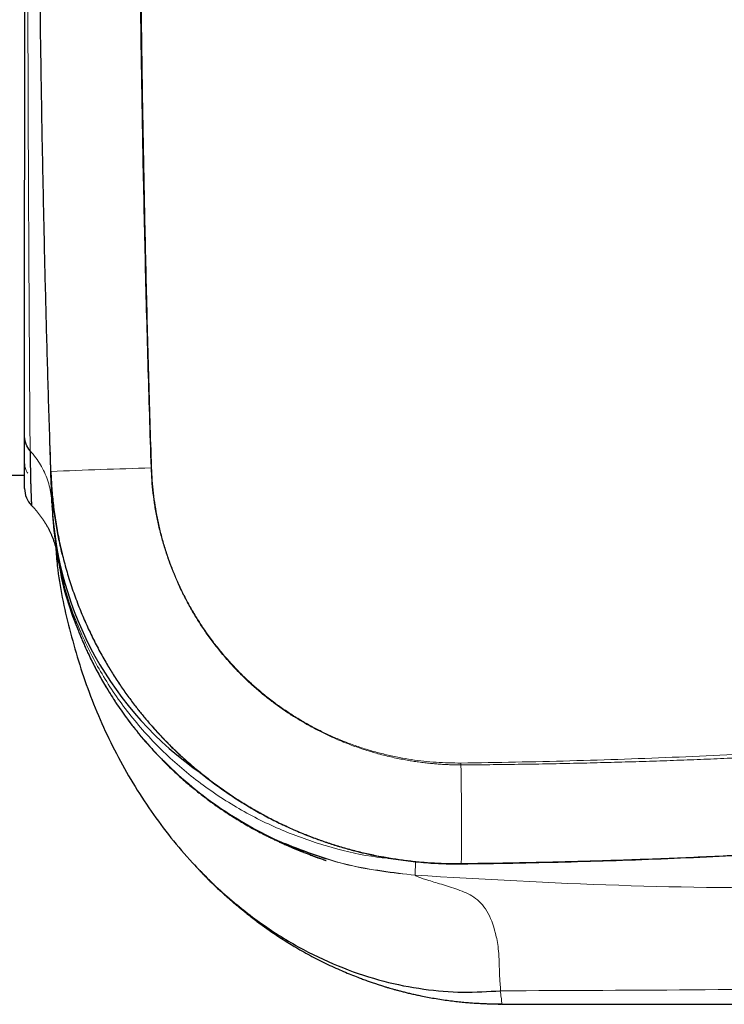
# Model space of a CAD drawing. Header units: millimetres. Extents: x 8 to 969, y 12 to 489.
# Tile 45 of 52: x 714 to 729, y 417 to 438. Entities that reach past the tile are written whole.
import ezdxf

# ---------------------------------------------------------------- set-up
doc = ezdxf.new("R2010")
doc.units = ezdxf.units.MM

msp = doc.modelspace()

# ---------------------------------------------------------------- linework, layer by layer
at = {"color": 7, "linetype": 'Continuous', "lineweight": 30}
for p, q in [((714.197, 436.738), (714.191, 437.126)), ((714.402, 428.269), (714.384, 428.815)), ((714.402, 428.266), (714.402, 428.271)), ((712.351, 428.191), (713.851, 428.191)), ((714.419, 427.766), (714.404, 428.213)), ((714.425, 427.584), (714.419, 427.766)), ((714.428, 427.523), (714.426, 427.555)), ((723.842, 417.111), (723.841, 417.125)), ((723.776, 417.114), (723.842, 417.111)), ((723.776, 417.114), (723.842, 417.111))]:
    msp.add_line(p, q, dxfattribs=at)
at = {"color": 252, "linetype": 'Continuous', "lineweight": 0}
for p, q in [((714.426, 427.555), (714.428, 427.517)), ((722.03, 419.811), (722.034, 420.1)), ((722.995, 420.054), (722.998, 420.05))]:
    msp.add_line(p, q, dxfattribs=at)
at = {"color": 252, "linetype": 'Continuous', "lineweight": 0, "flags": 128}
for points in [[(716.499, 428.345), (716.5, 428.345), (716.501, 428.345), (716.503, 428.345), (716.504, 428.345), (716.506, 428.345), (716.507, 428.345), (716.508, 428.345), (716.51, 428.346)], [(722.987, 422.12), (722.987, 422.125), (722.987, 422.13), (722.987, 422.136), (722.987, 422.141), (722.987, 422.146), (722.986, 422.151), (722.986, 422.156), (722.986, 422.161)]]:
    msp.add_lwpolyline(points, dxfattribs=at)
at = {"color": 252, "linetype": 'Continuous', "lineweight": 0}
for centre, radius, start, end in [((725.071, 155.145), 273.334, 91.79727, 92.23711), ((714.432, 427.784), 0.0223, 235.041, 271.8643), ((651.898, 420.803), 71.101, 359.39675, 1.06128)]:
    msp.add_arc(centre, radius, start, end, dxfattribs=at)
at = {"color": 7, "linetype": 'Continuous', "lineweight": 30}
for centre, radius, start, end in [((714.351, 427.91), 0.5, 179.9864, 224.6921), ((714.351, 427.91), 0.5, 179.9851, 224.6431), ((721.67, 427.911), 7.252, 182.5842, 235.3415)]:
    msp.add_arc(centre, radius, start, end, dxfattribs=at)
for points, knots in [([(714.402, 428.271), (714.385, 428.793), (714.351, 429.836), (714.307, 431.4), (714.268, 432.965), (714.235, 434.53), (714.206, 436.095), (714.183, 437.66), (714.164, 439.226), (714.149, 441.058), (714.14, 443.158), (714.141, 445.525), (714.153, 447.892), (714.177, 450.259), (714.211, 452.626), (714.257, 454.994), (714.313, 457.361), (714.359, 458.939), (714.382, 459.728)], [0, 0, 0, 0, 0.049748, 0.099496, 0.149246, 0.198996, 0.248752, 0.298509, 0.348268, 0.398027, 0.473256, 0.548486, 0.623723, 0.69896, 0.774216, 0.849473, 0.924737, 1, 1, 1, 1]), ([(713.851, 429.002), (713.851, 429.058), (713.851, 429.17), (713.851, 429.353), (713.851, 429.547), (713.852, 429.753), (713.852, 429.972), (713.852, 430.203), (713.852, 430.445), (713.852, 430.696), (713.852, 430.956), (713.852, 431.224), (713.852, 431.502), (713.852, 431.791), (713.852, 432.09), (713.852, 432.398), (713.852, 432.713), (713.852, 433.042), (713.852, 433.386), (713.852, 433.746), (713.852, 434.115), (713.853, 434.486), (713.853, 434.858), (713.853, 435.232), (713.853, 435.612), (713.853, 436), (713.853, 436.396), (713.853, 436.796), (713.853, 437.2), (713.853, 437.616), (713.853, 438.045), (713.853, 438.487), (713.853, 438.934), (713.854, 439.378), (713.854, 439.818), (713.854, 440.253), (713.854, 440.691), (713.854, 441.133), (713.854, 441.578), (713.854, 442.024), (713.854, 442.47), (713.854, 442.923), (713.854, 443.387), (713.854, 443.86), (713.855, 444.333), (713.855, 444.798), (713.855, 445.254), (713.855, 445.701), (713.855, 446.147), (713.855, 446.592), (713.855, 447.034), (713.855, 447.475), (713.855, 447.913), (713.855, 448.356), (713.856, 448.802), (713.856, 449.252), (713.856, 449.698), (713.856, 450.133), (713.856, 450.555), (713.856, 450.965), (713.856, 451.371), (713.856, 451.771), (713.856, 452.165), (713.856, 452.553), (713.856, 452.934), (713.856, 453.316), (713.857, 453.696), (713.857, 454.075), (713.857, 454.445), (713.857, 454.795), (713.857, 455.125), (713.857, 455.437), (713.857, 455.74), (713.857, 456.035), (713.857, 456.323), (713.857, 456.602), (713.857, 456.873), (713.857, 457.139), (713.857, 457.4), (713.857, 457.655), (713.857, 457.9), (713.857, 458.055), (713.857, 458.133)], [0, 0, 0, 0, 0.012553, 0.02511, 0.037667, 0.05022, 0.062931, 0.075647, 0.088364, 0.101075, 0.113518, 0.125965, 0.138412, 0.150855, 0.163396, 0.175937, 0.188286, 0.200635, 0.213718, 0.226806, 0.239894, 0.252977, 0.265412, 0.277851, 0.29029, 0.302725, 0.315259, 0.327792, 0.340133, 0.352473, 0.365552, 0.378637, 0.391721, 0.4048, 0.417183, 0.429571, 0.441959, 0.454342, 0.466823, 0.479305, 0.491594, 0.503883, 0.516907, 0.529936, 0.542965, 0.555989, 0.568333, 0.580682, 0.59303, 0.605374, 0.617718, 0.630067, 0.642416, 0.654759, 0.667738, 0.680722, 0.693705, 0.706684, 0.719035, 0.731392, 0.743749, 0.756101, 0.768453, 0.780809, 0.793166, 0.805518, 0.818501, 0.831489, 0.844477, 0.85746, 0.86916, 0.880864, 0.892568, 0.904268, 0.915968, 0.927671, 0.939375, 0.951075, 0.963304, 0.975538, 0.987771, 1, 1, 1, 1]), ([(713.851, 427.911), (713.851, 427.911), (713.851, 427.909), (713.851, 427.919), (713.851, 427.941), (713.851, 427.976), (713.851, 428.025), (713.851, 428.086), (713.851, 428.156), (713.851, 428.233), (713.851, 428.315), (713.851, 428.406), (713.851, 428.506), (713.851, 428.607), (713.851, 428.705), (713.851, 428.798), (713.851, 428.897), (713.851, 428.967), (713.851, 429.002)], [0, 0, 0, 0, 0.019656, 0.096681, 0.173678, 0.25128, 0.328882, 0.405308, 0.481734, 0.546539, 0.611372, 0.676215, 0.741046, 0.80585, 0.854353, 0.902856, 0.951428, 1, 1, 1, 1]), ([(713.966, 428.704), (713.967, 428.674), (713.967, 428.614), (713.968, 428.528), (713.969, 428.446), (713.971, 428.367), (713.972, 428.291), (713.974, 428.207), (713.976, 428.117), (713.978, 428.024), (713.981, 427.939), (713.984, 427.863), (713.986, 427.794), (713.988, 427.734), (713.99, 427.683), (713.992, 427.645), (713.993, 427.618), (713.994, 427.594), (713.995, 427.574), (713.996, 427.56), (713.996, 427.559), (713.996, 427.559)], [0, 0, 0, 0, 0.040349, 0.080707, 0.121083, 0.161468, 0.201812, 0.242166, 0.302962, 0.363758, 0.42468, 0.485601, 0.546908, 0.608214, 0.66965, 0.731087, 0.772228, 0.813379, 0.877661, 0.941943, 1, 1, 1, 1]), ([(714.656, 426.476), (714.646, 426.515), (714.608, 426.663), (714.553, 426.924), (714.494, 427.258), (714.449, 427.595), (714.417, 427.933), (714.407, 428.158), (714.402, 428.271)], [0, 0, 0, 0, 0.066423, 0.25299, 0.439779, 0.626644, 0.813433, 1, 1, 1, 1]), ([(714.402, 428.266), (714.404, 428.208), (714.409, 428.091), (714.42, 427.915), (714.435, 427.739), (714.454, 427.562), (714.476, 427.387), (714.503, 427.211), (714.532, 427.035), (714.566, 426.859), (714.604, 426.684), (714.645, 426.508), (714.69, 426.334), (714.739, 426.159), (714.792, 425.985), (714.849, 425.813), (714.91, 425.641), (714.991, 425.423), (715.099, 425.163), (715.237, 424.86), (715.387, 424.563), (715.539, 424.29), (715.69, 424.04), (715.837, 423.813), (715.991, 423.591), (716.144, 423.385), (716.294, 423.195), (716.443, 423.017), (716.6, 422.838), (716.765, 422.661), (716.936, 422.488), (717.102, 422.33), (717.261, 422.185), (717.414, 422.053), (717.569, 421.925), (717.722, 421.805), (717.873, 421.692), (718.02, 421.587), (718.17, 421.484), (718.322, 421.384), (718.477, 421.288), (718.677, 421.169), (718.923, 421.033), (719.22, 420.883), (719.524, 420.745), (719.813, 420.626), (720.086, 420.526), (720.343, 420.44), (720.602, 420.363), (720.85, 420.298), (721.086, 420.243), (721.303, 420.199), (721.517, 420.161), (721.726, 420.129), (721.936, 420.103), (722.147, 420.081), (722.359, 420.065), (722.571, 420.054), (722.784, 420.049), (722.927, 420.049), (722.998, 420.05)], [0, 0, 0, 0, 0.013366, 0.0267377, 0.0401716, 0.0536055, 0.0670628, 0.08052, 0.0941162, 0.1077125, 0.1213329, 0.1349533, 0.1487152, 0.162477, 0.176264, 0.1900509, 0.2039035, 0.2177626, 0.2429583, 0.268154, 0.293505, 0.3188559, 0.3393456, 0.3598352, 0.380408, 0.4009808, 0.4182433, 0.4355181, 0.4539356, 0.472353, 0.4908308, 0.5093086, 0.5245818, 0.539855, 0.5551625, 0.5704701, 0.5842319, 0.5979938, 0.6117808, 0.6255677, 0.6394204, 0.6532794, 0.6784749, 0.7036705, 0.7290212, 0.754372, 0.7748615, 0.795351, 0.8159236, 0.8364963, 0.8537586, 0.8710333, 0.8870839, 0.9031344, 0.9192249, 0.9353153, 0.9514662, 0.967617, 0.9838085, 1, 1, 1, 1]), ([(714.425, 427.584), (714.423, 427.639), (714.421, 427.698), (714.419, 427.763), (714.419, 427.767)], [0, 0, 0, 0, 0.928135, 1, 1, 1, 1]), ([(713.995, 427.558), (714, 427.554), (714.022, 427.532), (714.058, 427.493), (714.105, 427.439), (714.149, 427.385), (714.191, 427.329), (714.231, 427.273), (714.268, 427.217), (714.302, 427.16), (714.335, 427.102), (714.365, 427.044), (714.393, 426.986), (714.417, 426.93), (714.439, 426.876), (714.458, 426.825), (714.474, 426.778), (714.487, 426.738), (714.497, 426.704), (714.505, 426.676), (714.511, 426.654), (714.515, 426.635), (714.519, 426.62), (714.522, 426.607), (714.525, 426.595), (714.527, 426.585), (714.529, 426.577), (714.531, 426.569), (714.532, 426.562), (714.534, 426.556), (714.535, 426.551), (714.536, 426.546), (714.536, 426.542), (714.537, 426.539), (714.537, 426.537), (714.537, 426.537), (714.537, 426.537)], [0, 0, 0, 0, 0.012009, 0.055517, 0.098662, 0.141409, 0.183717, 0.225539, 0.266817, 0.307478, 0.347431, 0.388221, 0.426951, 0.464284, 0.500108, 0.533762, 0.564238, 0.590459, 0.612109, 0.629817, 0.644548, 0.657206, 0.668563, 0.679282, 0.689966, 0.70109, 0.713163, 0.726821, 0.742782, 0.761927, 0.785365, 0.814528, 0.851254, 0.897819, 0.956768, 1, 1, 1, 1]), ([(714.429, 427.501), (714.43, 427.47), (714.433, 427.41), (714.439, 427.327), (714.445, 427.238), (714.454, 427.143), (714.464, 427.046), (714.474, 426.956), (714.484, 426.882), (714.492, 426.821), (714.497, 426.786), (714.5, 426.771), (714.5, 426.77)], [0, 0, 0, 0, 0.097768, 0.191649, 0.285531, 0.416335, 0.547139, 0.678116, 0.809091, 0.90268, 0.996269, 1, 1, 1, 1]), ([(714.502, 426.685), (714.512, 426.555), (714.556, 425.976), (714.776, 424.952), (715.177, 423.628), (715.748, 422.344), (716.471, 421.141), (717.265, 420.145), (718.074, 419.354), (718.852, 418.745), (719.669, 418.243), (720.508, 417.854), (721.355, 417.577), (722.195, 417.411), (723.017, 417.341), (723.555, 417.373), (723.818, 417.389)], [0, 0, 0, 0, 0.026912, 0.119524, 0.214807, 0.31144, 0.407999, 0.503107, 0.572789, 0.640596, 0.706256, 0.769613, 0.830614, 0.889286, 0.945712, 1, 1, 1, 1]), ([(714.515, 426.637), (714.516, 426.631), (714.526, 426.563), (714.548, 426.436), (714.583, 426.258), (714.62, 426.086), (714.66, 425.92), (714.701, 425.761), (714.745, 425.608), (714.789, 425.463), (714.834, 425.324), (714.88, 425.192), (714.922, 425.075), (714.961, 424.973), (714.997, 424.882), (715.031, 424.797), (715.068, 424.709), (715.108, 424.619), (715.149, 424.526), (715.199, 424.42), (715.257, 424.299), (715.327, 424.162), (715.402, 424.021), (715.483, 423.876), (715.57, 423.728), (715.664, 423.575), (715.764, 423.42), (715.872, 423.263), (715.998, 423.087), (716.143, 422.896), (716.307, 422.694), (716.464, 422.513), (716.612, 422.352), (716.748, 422.21), (716.888, 422.073), (717.029, 421.939), (717.162, 421.82), (717.283, 421.715), (717.392, 421.625), (717.498, 421.54), (717.601, 421.46), (717.705, 421.381), (717.81, 421.305), (717.916, 421.23), (718.02, 421.159), (718.13, 421.087), (718.245, 421.014), (718.366, 420.94), (718.493, 420.865), (718.598, 420.805), (718.679, 420.761), (718.731, 420.733), (718.776, 420.709), (718.815, 420.689), (718.848, 420.672), (718.874, 420.659), (718.895, 420.648), (718.916, 420.638), (718.938, 420.626), (718.96, 420.615), (718.981, 420.605), (719.002, 420.595), (719.026, 420.583), (719.054, 420.57), (719.084, 420.555), (719.113, 420.541), (719.143, 420.528), (719.174, 420.513), (719.207, 420.498), (719.242, 420.482), (719.285, 420.463), (719.318, 420.448), (719.355, 420.432), (719.384, 420.42), (719.407, 420.41), (719.427, 420.401), (719.445, 420.393), (719.462, 420.386), (719.477, 420.38), (719.489, 420.375), (719.498, 420.371), (719.505, 420.368), (719.51, 420.366), (719.512, 420.365), (719.515, 420.364), (719.52, 420.362), (719.526, 420.36), (719.533, 420.357), (719.541, 420.353), (719.551, 420.349), (719.562, 420.345), (719.573, 420.34), (719.585, 420.335), (719.598, 420.33), (719.611, 420.324), (719.626, 420.318), (719.642, 420.312), (719.658, 420.305), (719.679, 420.297), (719.708, 420.285), (719.745, 420.271), (719.784, 420.256), (719.824, 420.241), (719.861, 420.227), (719.889, 420.216), (719.909, 420.209), (719.928, 420.202), (719.943, 420.196), (719.956, 420.191), (719.968, 420.187), (719.981, 420.182), (719.995, 420.177), (720.011, 420.172), (720.037, 420.162), (720.069, 420.151), (720.101, 420.14), (720.126, 420.131), (720.143, 420.125), (720.156, 420.121), (720.164, 420.118), (720.168, 420.117), (720.168, 420.117), (720.168, 420.116)], [0, 0, 0, 0, 0.001395, 0.015047, 0.028318, 0.041232, 0.053821, 0.06612, 0.078172, 0.090021, 0.101718, 0.113315, 0.124869, 0.134122, 0.143416, 0.152756, 0.162016, 0.171194, 0.18031, 0.189386, 0.201837, 0.214307, 0.226851, 0.239524, 0.252615, 0.265946, 0.279569, 0.293529, 0.30787, 0.327013, 0.346095, 0.365096, 0.379548, 0.393946, 0.408286, 0.422566, 0.436727, 0.447455, 0.457781, 0.467733, 0.477341, 0.486639, 0.496878, 0.506827, 0.516677, 0.527308, 0.53889, 0.550565, 0.563079, 0.576436, 0.581911, 0.587088, 0.591684, 0.595706, 0.599161, 0.602174, 0.604484, 0.607372, 0.610549, 0.613608, 0.616548, 0.619367, 0.622066, 0.626702, 0.630935, 0.634804, 0.639171, 0.643964, 0.649185, 0.654836, 0.660954, 0.670309, 0.678897, 0.686582, 0.693537, 0.700904, 0.708905, 0.717548, 0.726839, 0.73511, 0.743844, 0.753046, 0.762719, 0.772864, 0.783038, 0.789736, 0.796314, 0.802772, 0.809113, 0.81534, 0.821453, 0.827039, 0.831699, 0.835565, 0.838656, 0.841009, 0.842753, 0.84514, 0.848188, 0.8519, 0.859062, 0.86536, 0.872089, 0.879564, 0.883961, 0.88854, 0.892599, 0.895987, 0.898703, 0.900854, 0.903799, 0.90743, 0.911751, 0.916763, 0.929348, 0.941471, 0.953135, 0.963867, 0.974424, 0.984915, 0.995348, 1, 1, 1, 1]), ([(714.539, 426.514), (714.539, 426.515), (714.534, 426.54), (714.53, 426.564), (714.527, 426.588)], [0, 0, 0, 0, 0.0277994, 1, 1, 1, 1]), ([(714.529, 426.587), (714.53, 426.579), (714.533, 426.562), (714.536, 426.546), (714.537, 426.539), (714.538, 426.537)], [0, 0, 0, 0, 0.402115, 0.80958, 1, 1, 1, 1]), ([(714.541, 426.516), (714.541, 426.517), (714.541, 426.519), (714.54, 426.522), (714.54, 426.526), (714.539, 426.53), (714.538, 426.534), (714.537, 426.539), (714.537, 426.541)], [0, 0, 0, 0, 0.025653, 0.1253, 0.261442, 0.460532, 0.807445, 1, 1, 1, 1]), ([(714.542, 426.514), (714.542, 426.514), (714.542, 426.513), (714.54, 426.522), (714.539, 426.53), (714.537, 426.537), (714.537, 426.539)], [0, 0, 0, 0, 0.422771, 0.657508, 0.892292, 1, 1, 1, 1]), ([(722.998, 420.05), (723.357, 420.054), (724.077, 420.064), (725.157, 420.089), (726.236, 420.12), (727.316, 420.16), (728.395, 420.207), (729.474, 420.262), (730.554, 420.326), (731.634, 420.398), (732.713, 420.478), (733.792, 420.568), (734.871, 420.666), (735.95, 420.773), (737.029, 420.889), (738.106, 421.015), (739.182, 421.149), (739.899, 421.247), (740.258, 421.295)], [0, 0, 0, 0, 0.062343, 0.124689, 0.18706, 0.24943, 0.311814, 0.374199, 0.436686, 0.499173, 0.561676, 0.624179, 0.686791, 0.749404, 0.812034, 0.874665, 0.93733, 1, 1, 1, 1]), ([(718.461, 419.059), (718.456, 419.063), (718.447, 419.07), (718.434, 419.078), (718.424, 419.085), (718.415, 419.092), (718.408, 419.097), (718.4, 419.103), (718.392, 419.11), (718.38, 419.119), (718.359, 419.136), (718.331, 419.159), (718.294, 419.189), (718.252, 419.224), (718.201, 419.267), (718.141, 419.318), (718.083, 419.368), (718.028, 419.417), (717.977, 419.462), (717.924, 419.511), (717.868, 419.563), (717.809, 419.618), (717.749, 419.676), (717.692, 419.732), (717.635, 419.788), (717.582, 419.842), (717.533, 419.892), (717.494, 419.933), (717.464, 419.964), (717.445, 419.984), (717.435, 419.995), (717.431, 419.999), (717.428, 420.001), (717.428, 420.002), (717.427, 420.002), (717.428, 420.002), (717.429, 420.001), (717.431, 419.998), (717.439, 419.99), (717.454, 419.973), (717.477, 419.949), (717.505, 419.92), (717.535, 419.888), (717.571, 419.85), (717.613, 419.808), (717.66, 419.76), (717.713, 419.708), (717.768, 419.653), (717.836, 419.587), (717.913, 419.514), (717.997, 419.437), (718.074, 419.367), (718.143, 419.306), (718.204, 419.253), (718.258, 419.207), (718.301, 419.171), (718.331, 419.146), (718.351, 419.13), (718.365, 419.118), (718.38, 419.106), (718.4, 419.089), (718.427, 419.067), (718.463, 419.038), (718.51, 419.001), (718.569, 418.954), (718.638, 418.901), (718.717, 418.841), (718.806, 418.776), (718.9, 418.708), (719.053, 418.601), (719.262, 418.463), (719.497, 418.318), (719.699, 418.202), (719.867, 418.11), (720.035, 418.023), (720.201, 417.941), (720.366, 417.864), (720.526, 417.794), (720.68, 417.729), (720.812, 417.677), (720.925, 417.634), (721.019, 417.6), (721.108, 417.569), (721.194, 417.54), (721.265, 417.517), (721.321, 417.499), (721.362, 417.486), (721.397, 417.475), (721.429, 417.465), (721.463, 417.455), (721.506, 417.443), (721.56, 417.427), (721.626, 417.409), (721.7, 417.389), (721.779, 417.368), (721.864, 417.347), (721.955, 417.326), (722.051, 417.304), (722.162, 417.28), (722.288, 417.255), (722.432, 417.23), (722.582, 417.206), (722.732, 417.184), (722.877, 417.167), (723.013, 417.152), (723.14, 417.141), (723.258, 417.132), (723.366, 417.126), (723.466, 417.121), (723.558, 417.118), (723.648, 417.115), (723.743, 417.114), (723.809, 417.114), (723.843, 417.114)], [0, 0, 0, 0, 0.0040492, 0.0073274, 0.0099102, 0.0114318, 0.0126395, 0.0136013, 0.0149789, 0.0164449, 0.0189354, 0.0239515, 0.0291341, 0.0350524, 0.0430617, 0.0521236, 0.0622433, 0.0696141, 0.0774634, 0.0857933, 0.0946056, 0.1039025, 0.113685, 0.1231939, 0.1317796, 0.1413874, 0.1494806, 0.1560574, 0.161122, 0.1646914, 0.1659327, 0.166836, 0.1671778, 0.1674641, 0.1677206, 0.1679818, 0.1682805, 0.1686395, 0.1695843, 0.1725161, 0.1769253, 0.1812204, 0.186367, 0.1923662, 0.1992174, 0.2069191, 0.2154686, 0.224738, 0.2337663, 0.2481575, 0.2612739, 0.2731241, 0.2837164, 0.2930581, 0.3011561, 0.3080163, 0.3121912, 0.3149942, 0.3165953, 0.3186237, 0.321642, 0.3255727, 0.3304134, 0.3376733, 0.3463204, 0.3563467, 0.3677426, 0.3804968, 0.3941903, 0.4078089, 0.4446309, 0.4805395, 0.5029199, 0.5249372, 0.5465944, 0.5678948, 0.5888419, 0.6091277, 0.6282645, 0.6462626, 0.6582591, 0.6697047, 0.6806046, 0.6909638, 0.7007059, 0.706328, 0.711242, 0.7154513, 0.7189941, 0.7228883, 0.7275981, 0.7344116, 0.7423992, 0.7511827, 0.7606033, 0.7706546, 0.7813304, 0.7926238, 0.8045274, 0.8203459, 0.8371006, 0.8547744, 0.8726184, 0.8893767, 0.9050448, 0.9196394, 0.9331761, 0.9456691, 0.9571318, 0.9673986, 0.9773929, 0.9882582, 1, 1, 1, 1]), ([(717.428, 420.002), (717.428, 420.002), (717.428, 420.002), (717.428, 420.002), (717.43, 420), (717.432, 419.998), (717.434, 419.996), (717.434, 419.995)], [0, 0, 0, 0, 0.077908, 0.233486, 0.415843, 0.762115, 1, 1, 1, 1]), ([(723.765, 417.111), (723.767, 417.111), (723.79, 417.111), (723.811, 417.111), (723.829, 417.111)], [0, 0, 0, 0, 0.118582, 1, 1, 1, 1]), ([(723.842, 417.111), (724.267, 417.111), (725.142, 417.11), (726.487, 417.11), (727.902, 417.11), (729.387, 417.109), (730.931, 417.109), (732.534, 417.109), (734.196, 417.108), (735.924, 417.108), (737.222, 417.108), (738.041, 417.108), (738.358, 417.108), (738.649, 417.107), (738.941, 417.107), (739.236, 417.107), (739.907, 417.107), (740.916, 417.107), (742.272, 417.107), (743.701, 417.106), (745.257, 417.106), (746.944, 417.106), (748.086, 417.105), (748.664, 417.105)], [0, 0, 0, 0, 0.051298, 0.105411, 0.16234, 0.222085, 0.284648, 0.348836, 0.415744, 0.48537, 0.557716, 0.572742, 0.584377, 0.596089, 0.607879, 0.619747, 0.631692, 0.68905, 0.741719, 0.795763, 0.861894, 0.929973, 1, 1, 1, 1])]:
    msp.add_open_spline(points, degree=3, knots=knots, dxfattribs=at)
at = {"color": 252, "linetype": 'Continuous', "lineweight": 0}
for points, knots in [([(716.499, 428.345), (716.475, 429.081), (716.428, 430.553), (716.371, 432.759), (716.323, 434.963), (716.286, 437.164), (716.259, 439.364), (716.242, 441.561), (716.235, 443.757), (716.238, 445.985), (716.251, 448.245), (716.274, 450.538), (716.309, 452.828), (716.353, 455.115), (716.407, 457.399), (716.451, 458.921), (716.473, 459.681)], [0, 0, 0, 0, 0.0705, 0.140906, 0.211238, 0.281498, 0.351686, 0.421804, 0.491852, 0.561832, 0.63507, 0.708226, 0.781301, 0.854295, 0.927211, 1, 1, 1, 1]), ([(716.516, 459.679), (716.49, 458.81), (716.438, 457.071), (716.376, 454.461), (716.326, 451.852), (716.291, 449.242), (716.268, 446.631), (716.261, 444.238), (716.264, 442.061), (716.274, 440.102), (716.293, 438.142), (716.32, 436.183), (716.355, 434.223), (716.398, 432.264), (716.448, 430.305), (716.489, 428.999), (716.51, 428.346)], [0, 0, 0, 0, 0.083281, 0.166562, 0.249843, 0.333144, 0.416445, 0.499746, 0.562269, 0.624793, 0.687316, 0.749839, 0.812379, 0.874919, 0.93746, 1, 1, 1, 1]), ([(713.96, 458.393), (713.96, 458.349), (713.96, 458.262), (713.959, 458.127), (713.958, 457.989), (713.957, 457.831), (713.956, 457.654), (713.954, 457.455), (713.953, 457.25), (713.952, 457.04), (713.95, 456.824), (713.949, 456.594), (713.948, 456.347), (713.946, 456.085), (713.945, 455.815), (713.943, 455.57), (713.942, 455.351), (713.941, 455.153), (713.94, 454.944), (713.939, 454.723), (713.938, 454.5), (713.937, 454.247), (713.935, 453.964), (713.934, 453.649), (713.932, 453.329), (713.931, 453.003), (713.93, 452.672), (713.928, 452.345), (713.927, 452.024), (713.926, 451.708), (713.925, 451.388), (713.924, 451.065), (713.923, 450.738), (713.922, 450.43), (713.921, 450.141), (713.92, 449.872), (713.919, 449.602), (713.919, 449.293), (713.918, 448.945), (713.917, 448.558), (713.916, 448.167), (713.915, 447.811), (713.915, 447.489), (713.914, 447.202), (713.914, 446.914), (713.914, 446.583), (713.913, 446.21), (713.913, 445.793), (713.912, 445.375), (713.912, 445), (713.912, 444.668), (713.912, 444.381), (713.912, 444.093), (713.912, 443.766), (713.912, 443.401), (713.912, 442.998), (713.912, 442.595), (713.912, 442.23), (713.913, 441.902), (713.913, 441.612), (713.913, 441.323), (713.913, 440.993), (713.914, 440.623), (713.915, 440.213), (713.915, 439.805), (713.916, 439.443), (713.917, 439.126), (713.917, 438.852), (713.918, 438.58), (713.919, 438.274), (713.92, 437.933), (713.921, 437.56), (713.922, 437.191), (713.923, 436.859), (713.924, 436.564), (713.925, 436.304), (713.926, 436.047), (713.927, 435.756), (713.928, 435.431), (713.929, 435.076), (713.931, 434.726), (713.932, 434.419), (713.933, 434.152), (713.934, 433.925), (713.935, 433.7), (713.937, 433.449), (713.938, 433.173), (713.94, 432.874), (713.941, 432.581), (713.943, 432.321), (713.944, 432.093), (713.945, 431.894), (713.946, 431.699), (713.947, 431.479), (713.949, 431.239), (713.951, 430.979), (713.952, 430.728), (713.954, 430.475), (713.955, 430.222), (713.957, 429.97), (713.959, 429.73), (713.96, 429.501), (713.962, 429.283), (713.964, 429.077), (713.965, 428.883), (713.966, 428.764), (713.966, 428.704)], [0, 0, 0, 0, 0.006771, 0.013544, 0.020322, 0.027101, 0.036151, 0.045202, 0.054252, 0.063335, 0.072419, 0.081503, 0.091792, 0.102082, 0.112393, 0.122704, 0.129608, 0.136515, 0.144275, 0.152035, 0.159804, 0.167573, 0.178012, 0.188452, 0.19889, 0.20938, 0.219871, 0.230361, 0.239995, 0.249631, 0.259266, 0.268941, 0.278616, 0.288291, 0.296054, 0.303817, 0.31159, 0.319362, 0.330263, 0.341163, 0.35209, 0.363016, 0.370925, 0.378834, 0.386753, 0.394672, 0.406018, 0.417364, 0.428738, 0.440113, 0.4479, 0.455687, 0.463483, 0.471279, 0.482213, 0.493148, 0.504108, 0.515068, 0.523002, 0.530936, 0.538879, 0.546823, 0.558206, 0.569588, 0.581, 0.592412, 0.600204, 0.607996, 0.615798, 0.623599, 0.634541, 0.645483, 0.656451, 0.667418, 0.675358, 0.683299, 0.691249, 0.699199, 0.710593, 0.721987, 0.73341, 0.744833, 0.752603, 0.760373, 0.768153, 0.775933, 0.786844, 0.797755, 0.808692, 0.819629, 0.827547, 0.835465, 0.843393, 0.85132, 0.862682, 0.874044, 0.885435, 0.896826, 0.909638, 0.922449, 0.935303, 0.948157, 0.961096, 0.974035, 0.987018, 1, 1, 1, 1]), ([(714.425, 427.584), (714.414, 427.699), (714.393, 427.928), (714.274, 428.257), (714.125, 428.516), (714.008, 428.655), (713.966, 428.704)], [0, 0, 0, 0, 0.2824854, 0.5649708, 0.8474562, 1, 1, 1, 1]), ([(713.851, 428.46), (713.855, 428.401), (713.859, 428.319), (713.905, 428.253), (713.917, 428.235)], [0, 0, 0, 0, 0.729876, 1, 1, 1, 1]), ([(722.987, 422.12), (722.954, 422.12), (722.884, 422.121), (722.777, 422.124), (722.661, 422.129), (722.545, 422.136), (722.43, 422.146), (722.317, 422.156), (722.195, 422.17), (722.073, 422.186), (721.95, 422.205), (721.826, 422.226), (721.694, 422.251), (721.554, 422.28), (721.405, 422.315), (721.259, 422.353), (721.117, 422.394), (720.979, 422.436), (720.836, 422.484), (720.685, 422.538), (720.528, 422.599), (720.366, 422.667), (720.199, 422.742), (720.028, 422.826), (719.85, 422.919), (719.667, 423.022), (719.48, 423.136), (719.29, 423.261), (719.098, 423.398), (718.905, 423.546), (718.713, 423.706), (718.521, 423.879), (718.332, 424.064), (718.147, 424.261), (717.966, 424.47), (717.792, 424.689), (717.627, 424.918), (717.471, 425.156), (717.325, 425.401), (717.189, 425.655), (717.064, 425.915), (716.951, 426.181), (716.85, 426.452), (716.762, 426.725), (716.686, 426.998), (716.624, 427.271), (716.574, 427.543), (716.537, 427.813), (716.511, 428.08), (716.503, 428.257), (716.499, 428.345)], [0, 0, 0, 0, 0.01005, 0.020839, 0.03249, 0.045125, 0.055822, 0.067264, 0.079513, 0.092632, 0.1045, 0.117128, 0.130614, 0.14501, 0.16037, 0.176782, 0.190472, 0.204907, 0.220132, 0.236191, 0.253115, 0.270939, 0.289198, 0.308383, 0.328533, 0.349697, 0.371763, 0.394639, 0.418323, 0.442796, 0.46801, 0.493925, 0.520516, 0.547765, 0.575634, 0.603815, 0.632209, 0.660786, 0.689525, 0.718414, 0.747447, 0.776617, 0.805772, 0.834609, 0.863115, 0.891279, 0.919088, 0.946511, 0.9735, 1, 1, 1, 1]), ([(716.51, 428.346), (716.514, 428.257), (716.522, 428.08), (716.547, 427.816), (716.583, 427.553), (716.631, 427.289), (716.69, 427.025), (716.761, 426.761), (716.843, 426.5), (716.936, 426.245), (717.038, 425.998), (717.149, 425.756), (717.27, 425.52), (717.402, 425.287), (717.546, 425.057), (717.7, 424.831), (717.864, 424.613), (718.036, 424.403), (718.214, 424.203), (718.399, 424.012), (718.591, 423.829), (718.793, 423.653), (719.004, 423.483), (719.225, 423.322), (719.452, 423.169), (719.683, 423.028), (719.918, 422.898), (720.155, 422.779), (720.398, 422.67), (720.647, 422.57), (720.902, 422.48), (721.164, 422.4), (721.429, 422.332), (721.692, 422.275), (721.952, 422.231), (722.209, 422.197), (722.468, 422.175), (722.727, 422.161), (722.9, 422.161), (722.986, 422.161)], [0, 0, 0, 0, 0.026759, 0.05354, 0.080322, 0.107081, 0.134616, 0.162176, 0.189737, 0.217272, 0.244031, 0.270813, 0.297595, 0.324354, 0.35189, 0.379451, 0.407012, 0.434548, 0.461303, 0.488081, 0.514859, 0.541614, 0.569144, 0.5967, 0.624255, 0.651785, 0.678568, 0.705374, 0.73218, 0.758963, 0.78652, 0.814103, 0.841686, 0.869244, 0.895374, 0.921536, 0.947708, 0.97387, 1, 1, 1, 1]), ([(722.986, 422.161), (723.367, 422.167), (724.129, 422.178), (725.27, 422.205), (726.412, 422.241), (727.554, 422.285), (728.695, 422.338), (729.835, 422.401), (730.975, 422.473), (732.114, 422.554), (733.253, 422.645), (734.014, 422.713), (734.775, 422.784), (735.535, 422.858), (736.669, 422.979), (737.801, 423.111), (738.933, 423.253), (740.014, 423.399), (741.046, 423.548), (742.027, 423.699), (743.007, 423.857), (743.986, 424.025), (744.963, 424.201), (745.939, 424.387), (746.912, 424.581), (747.884, 424.784), (748.854, 424.997), (749.822, 425.219), (750.787, 425.45), (751.75, 425.692), (752.711, 425.943), (753.669, 426.203), (754.631, 426.476), (755.598, 426.762), (756.569, 427.06), (757.536, 427.369), (758.5, 427.689), (759.139, 427.911), (759.459, 428.022)], [0, 0, 0, 0, 0.030775, 0.06155, 0.092327, 0.123102, 0.153877, 0.184653, 0.21543, 0.246208, 0.276985, 0.307761, 0.308003, 0.338732, 0.369463, 0.400195, 0.430926, 0.461654, 0.488414, 0.515175, 0.541936, 0.568697, 0.595456, 0.622217, 0.64898, 0.675743, 0.702505, 0.729265, 0.756027, 0.782792, 0.809557, 0.836321, 0.863082, 0.890464, 0.917849, 0.945234, 0.972618, 1, 1, 1, 1]), ([(759.787, 427.221), (759.778, 427.218), (759.762, 427.213), (759.738, 427.206), (759.718, 427.2), (759.701, 427.196), (759.689, 427.193), (759.682, 427.192), (759.679, 427.192), (759.678, 427.193), (759.677, 427.193), (759.677, 427.193), (759.677, 427.194), (759.677, 427.194), (759.677, 427.196), (759.678, 427.197), (759.678, 427.199), (759.678, 427.199), (759.678, 427.199), (759.677, 427.2), (759.677, 427.2), (759.675, 427.201), (759.671, 427.201), (759.659, 427.199), (759.637, 427.194), (759.605, 427.186), (759.565, 427.176), (759.52, 427.164), (759.468, 427.149), (759.411, 427.134), (759.353, 427.118), (759.296, 427.104), (759.238, 427.09), (759.175, 427.075), (759.111, 427.059), (759.014, 427.035), (758.884, 427.003), (758.718, 426.961), (758.542, 426.918), (758.357, 426.871), (758.16, 426.823), (757.957, 426.772), (757.746, 426.719), (757.533, 426.666), (757.317, 426.612), (757.099, 426.558), (756.873, 426.501), (756.638, 426.443), (756.394, 426.383), (756.14, 426.32), (755.875, 426.255), (755.611, 426.19), (755.347, 426.125), (755.085, 426.062), (754.813, 425.996), (754.55, 425.933), (754.3, 425.873), (754.061, 425.816), (753.815, 425.758), (753.566, 425.699), (753.316, 425.641), (753.064, 425.582), (752.804, 425.523), (752.536, 425.461), (752.258, 425.398), (751.97, 425.334), (751.681, 425.27), (751.391, 425.206), (751.1, 425.142), (750.798, 425.077), (750.486, 425.01), (750.162, 424.942), (749.845, 424.875), (749.533, 424.811), (749.227, 424.749), (748.912, 424.685), (748.587, 424.621), (748.252, 424.555), (747.905, 424.488), (747.573, 424.425), (747.258, 424.365), (746.96, 424.31), (746.654, 424.254), (746.34, 424.198), (746.017, 424.14), (745.684, 424.082), (745.335, 424.021), (744.97, 423.96), (744.587, 423.896), (744.192, 423.831), (743.786, 423.766), (743.366, 423.701), (742.966, 423.639), (742.585, 423.582), (742.227, 423.53), (741.86, 423.477), (741.484, 423.424), (741.098, 423.37), (740.736, 423.322), (740.4, 423.277), (740.091, 423.237), (739.775, 423.197), (739.453, 423.157), (739.128, 423.117), (738.794, 423.077), (738.452, 423.037), (738.097, 422.996), (737.731, 422.956), (737.355, 422.915), (736.968, 422.874), (736.575, 422.834), (736.173, 422.794), (735.751, 422.753), (735.307, 422.712), (734.841, 422.67), (734.365, 422.629), (733.878, 422.588), (733.381, 422.549), (732.874, 422.511), (732.37, 422.474), (731.871, 422.44), (731.377, 422.408), (730.873, 422.378), (730.36, 422.348), (729.837, 422.32), (729.305, 422.293), (728.763, 422.268), (728.211, 422.244), (727.649, 422.222), (727.078, 422.202), (726.497, 422.184), (725.917, 422.168), (725.339, 422.154), (724.764, 422.142), (724.18, 422.133), (723.587, 422.125), (723.188, 422.122), (722.987, 422.12)], [0, 0, 0, 0, 0.000749, 0.001366, 0.00201, 0.002469, 0.002775, 0.002957, 0.003012, 0.00305, 0.003064, 0.003077, 0.003088, 0.0031, 0.003125, 0.003209, 0.003234, 0.003246, 0.003258, 0.00327, 0.003283, 0.003318, 0.00344, 0.003636, 0.00429, 0.005212, 0.006338, 0.007603, 0.008945, 0.010711, 0.012353, 0.013784, 0.015492, 0.01717, 0.018975, 0.020811, 0.025244, 0.029834, 0.034592, 0.039838, 0.045263, 0.050892, 0.056728, 0.062787, 0.068614, 0.074651, 0.080911, 0.087408, 0.09416, 0.10118, 0.108486, 0.116123, 0.123098, 0.130334, 0.137856, 0.145678, 0.15205, 0.158624, 0.165405, 0.172445, 0.179195, 0.186115, 0.193258, 0.200652, 0.208293, 0.216195, 0.224374, 0.232126, 0.240125, 0.248391, 0.256972, 0.265836, 0.274995, 0.283104, 0.291462, 0.30008, 0.30897, 0.318145, 0.327618, 0.337399, 0.345314, 0.353446, 0.361784, 0.370318, 0.379138, 0.388234, 0.397509, 0.407621, 0.418035, 0.428758, 0.439807, 0.451194, 0.462932, 0.47241, 0.48212, 0.492069, 0.502265, 0.512713, 0.523426, 0.531638, 0.53999, 0.548505, 0.557237, 0.566081, 0.574892, 0.584291, 0.593809, 0.603646, 0.61388, 0.624297, 0.634893, 0.645715, 0.656749, 0.669033, 0.681583, 0.694401, 0.707494, 0.720865, 0.734518, 0.748458, 0.761492, 0.774772, 0.788302, 0.802085, 0.816121, 0.830415, 0.844966, 0.859777, 0.874849, 0.890182, 0.905779, 0.921638, 0.936832, 0.952261, 0.967918, 0.983835, 1, 1, 1, 1]), ([(714.486, 426.879), (714.494, 426.819), (714.507, 426.719), (714.527, 426.62), (714.534, 426.58)], [0, 0, 0, 0, 0.599393, 1, 1, 1, 1]), ([(714.5, 426.77), (714.502, 426.755), (714.506, 426.725), (714.513, 426.684), (714.519, 426.647), (714.524, 426.614), (714.528, 426.596), (714.529, 426.587)], [0, 0, 0, 0, 0.192438, 0.392859, 0.595177, 0.797495, 1, 1, 1, 1]), ([(714.543, 426.534), (714.55, 426.49), (714.559, 426.437), (714.571, 426.385), (714.573, 426.375)], [0, 0, 0, 0, 0.8163746, 1, 1, 1, 1]), ([(714.551, 426.555), (714.564, 426.437), (714.629, 425.833), (715.007, 424.77), (715.703, 423.423), (716.682, 422.216), (717.87, 421.213), (719.205, 420.469), (720.605, 419.978), (721.563, 419.866), (722.03, 419.811)], [0, 0, 0, 0, 0.032706, 0.167602, 0.307571, 0.450393, 0.593524, 0.734357, 0.870498, 1, 1, 1, 1]), ([(714.56, 426.521), (714.588, 426.343), (714.677, 425.786), (714.987, 424.944), (715.456, 424.009), (716.024, 423.181), (716.702, 422.423), (717.476, 421.754), (718.326, 421.19), (719.229, 420.738), (720.161, 420.411), (720.943, 420.217), (721.414, 420.169), (721.566, 420.154)], [0, 0, 0, 0, 0.05312, 0.166392, 0.263081, 0.361872, 0.462061, 0.56285, 0.663382, 0.762788, 0.860238, 0.954983, 1, 1, 1, 1]), ([(722.995, 420.054), (722.901, 420.054), (722.713, 420.054), (722.43, 420.065), (722.148, 420.085), (721.867, 420.115), (721.584, 420.154), (721.3, 420.204), (721.015, 420.263), (720.733, 420.332), (720.453, 420.411), (720.178, 420.499), (719.909, 420.595), (719.646, 420.698), (719.387, 420.811), (719.131, 420.932), (718.878, 421.062), (718.626, 421.203), (718.377, 421.353), (718.133, 421.512), (717.895, 421.679), (717.665, 421.853), (717.443, 422.032), (717.229, 422.217), (717.022, 422.409), (716.821, 422.608), (716.625, 422.815), (716.434, 423.031), (716.248, 423.256), (716.071, 423.486), (715.902, 423.723), (715.742, 423.963), (715.592, 424.205), (715.451, 424.451), (715.319, 424.701), (715.195, 424.955), (715.078, 425.215), (714.97, 425.482), (714.869, 425.755), (714.779, 426.031), (714.707, 426.272), (714.67, 426.421), (714.656, 426.476)], [0, 0, 0, 0, 0.02489, 0.049801, 0.074719, 0.099629, 0.12452, 0.150132, 0.175768, 0.20141, 0.227046, 0.252658, 0.277549, 0.302459, 0.327377, 0.352288, 0.377178, 0.402791, 0.428426, 0.454069, 0.479704, 0.505317, 0.530207, 0.555118, 0.580035, 0.604946, 0.629836, 0.655449, 0.681084, 0.706727, 0.732362, 0.757975, 0.782865, 0.807776, 0.832693, 0.857604, 0.882494, 0.908107, 0.933742, 0.959385, 0.98502, 1, 1, 1, 1]), ([(760.192, 426.045), (760.192, 426.045), (759.885, 425.936), (759.271, 425.724), (758.346, 425.414), (757.419, 425.115), (756.487, 424.825), (755.552, 424.545), (754.613, 424.274), (753.672, 424.013), (752.726, 423.761), (751.777, 423.518), (750.823, 423.284), (749.868, 423.059), (748.909, 422.843), (747.949, 422.636), (746.986, 422.438), (746.021, 422.248), (745.015, 422.06), (743.968, 421.875), (742.88, 421.693), (741.79, 421.521), (740.698, 421.36), (739.604, 421.209), (738.508, 421.067), (737.41, 420.936), (736.311, 420.814), (735.211, 420.702), (734.108, 420.599), (733.002, 420.505), (731.893, 420.42), (730.783, 420.344), (729.673, 420.277), (728.469, 420.214), (727.171, 420.157), (725.78, 420.11), (724.387, 420.074), (723.459, 420.061), (722.995, 420.054)], [0, 0, 0, 0, 0.000002, 0.025774, 0.051549, 0.077323, 0.103096, 0.128915, 0.154736, 0.180556, 0.206375, 0.232322, 0.25827, 0.284218, 0.310165, 0.336149, 0.362135, 0.38812, 0.414105, 0.443256, 0.47241, 0.501564, 0.530718, 0.55987, 0.589085, 0.618301, 0.647518, 0.676735, 0.70595, 0.735331, 0.764714, 0.794097, 0.82348, 0.852861, 0.889645, 0.92643, 0.963216, 1, 1, 1, 1]), ([(744.272, 420.947), (743.615, 420.812), (741.715, 420.423), (738.481, 419.978), (734.537, 419.651), (730.452, 419.525), (726.266, 419.566), (723.45, 419.727), (722.03, 419.809)], [0, 0, 0, 0, 0.0900827, 0.2604615, 0.4379783, 0.621277, 0.8090597, 1, 1, 1, 1]), ([(719.298, 420.479), (719.74, 420.307), (720.622, 419.964), (721.562, 419.861), (722.03, 419.809)], [0, 0, 0, 0, 0.501648, 1, 1, 1, 1]), ([(723.818, 417.389), (723.81, 417.495), (723.794, 417.695), (723.79, 417.955), (723.78, 418.175), (723.759, 418.367), (723.698, 418.671), (723.573, 419.038), (723.305, 419.35), (722.972, 419.498), (722.611, 419.61), (722.3, 419.704), (722.078, 419.773), (722.046, 419.797), (722.03, 419.809)], [0, 0, 0, 0, 0.020065, 0.037667, 0.070537, 0.10237, 0.133821, 0.258642, 0.3827, 0.506529, 0.630354, 0.753933, 0.877115, 1, 1, 1, 1]), ([(723.818, 417.389), (725.245, 417.394), (728.144, 417.404), (732.577, 417.459), (737.197, 417.522), (741.351, 417.573), (745.015, 417.606), (747.063, 417.611), (748.105, 417.614)], [0, 0, 0, 0, 0.175988, 0.357545, 0.546947, 0.746513, 0.871007, 1, 1, 1, 1]), ([(723.841, 417.125), (723.841, 417.133), (723.842, 417.148), (723.831, 417.248), (723.816, 417.342), (723.809, 417.393)], [0, 0, 0, 0, 0.389458, 0.670604, 1, 1, 1, 1])]:
    msp.add_open_spline(points, degree=3, knots=knots, dxfattribs=at)
at = {"color": 7, "linetype": 'Continuous', "lineweight": 30}
msp.add_open_spline([(713.966, 428.704), (713.933, 428.749), (713.867, 428.839), (713.857, 428.947), (713.851, 429.002)], degree=3, dxfattribs=at)

doc.saveas('drawing.dxf')
